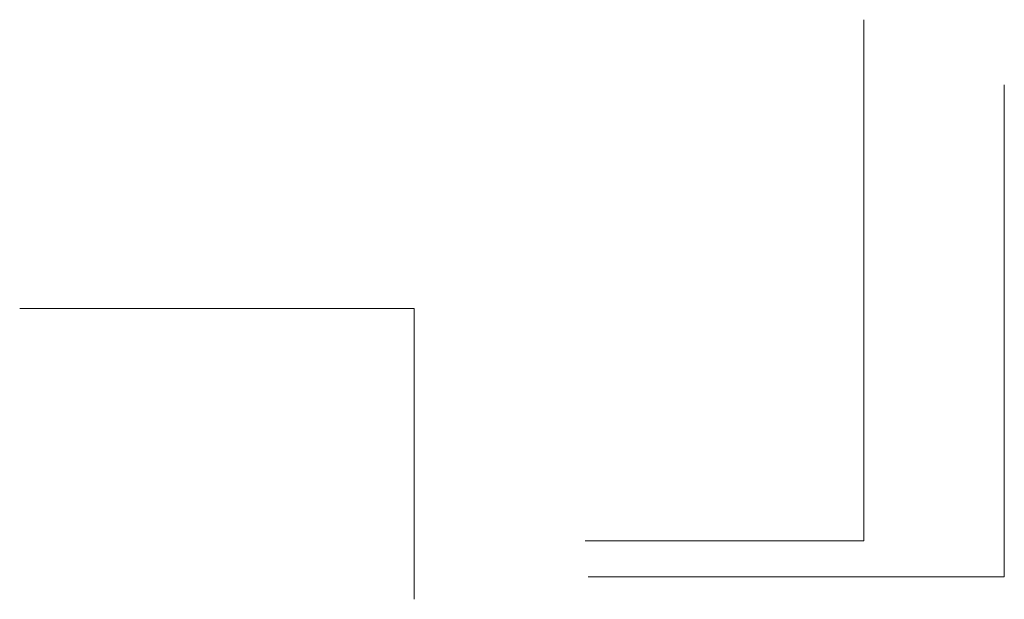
# Model space of a CAD drawing. Header units: millimetres. Extents: x -804366 to 4527364891, y -628569 to 3808979188.
# Tile 1 of 13: x -804366 to -748599, y -628569 to -595739. Entities that reach past the tile are written whole.
import ezdxf

# ---------------------------------------------------------------- set-up
doc = ezdxf.new("R2010")
doc.units = ezdxf.units.MM
doc.header["$MEASUREMENT"] = 0
doc.linetypes.add('CONTIN', pattern=[0, 0, 0])
doc.layers.get('0').update_dxf_attribs({"linetype": 'CONTIN'})
doc.layers.add('Part', color=255, linetype='CONTINUOUS', lineweight=0)
doc.styles.add('ROMANS', font='ROMANS')
doc.dimstyles.new('Copy of DIM-1000', dxfattribs={"dimscale": 96.15, "dimtxt": 0.13, "dimasz": 0.03, "dimexe": 0.05, "dimexo": 0.05, "dimgap": 0.05, "dimtad": 1, "dimdec": 0, "dimzin": 0, "dimdsep": 46, "dimtxsty": 'ROMANS', "dimblk1": 'OBLIQUE', "dimblk2": 'OBLIQUE', "dimsah": 1, "dimcen": 0.09, "dimdle": 0.03, "dimclrd": 251, "dimclre": 251, "dimclrt": 4, "dimadec": 0, "dimazin": 0, "dimtfac": 1, "dimtdec": 0, "dimtmove": 0, "dimatfit": 3, "dimfxl": 1, "dimtolj": 1, "dimtzin": 0, "dimlwd": 5, "dimlwe": 5, "dimarcsym": 0})

# ---------------------------------------------------------------- blocks, each defined once
blk = doc.blocks.new('_OBLIQUE')
at = {"color": 0, "linetype": 'ByBlock'}
blk.add_line((-0.5, -0.5), (0.5, 0.5), dxfattribs=at)

msp = doc.modelspace()

# ---------------------------------------------------------------- leaders
at = {"layer": 'Part', "linetype": 'Continuous'}
for points in [[(-772331.8, -625252.9), (-756559.9, -625252.9), (-756559.9, -595738.9)], [(-772170.8, -627287.9), (-748599.4, -627287.9), (-748599.4, -599425.9)], [(-782026.6, -628569.4), (-782026.6, -612094.9), (-804366, -612094.9)]]:
    msp.add_leader(points, dimstyle='Copy of DIM-1000', override={"dimasz": 0.09}, dxfattribs=at)

doc.saveas('drawing.dxf')
